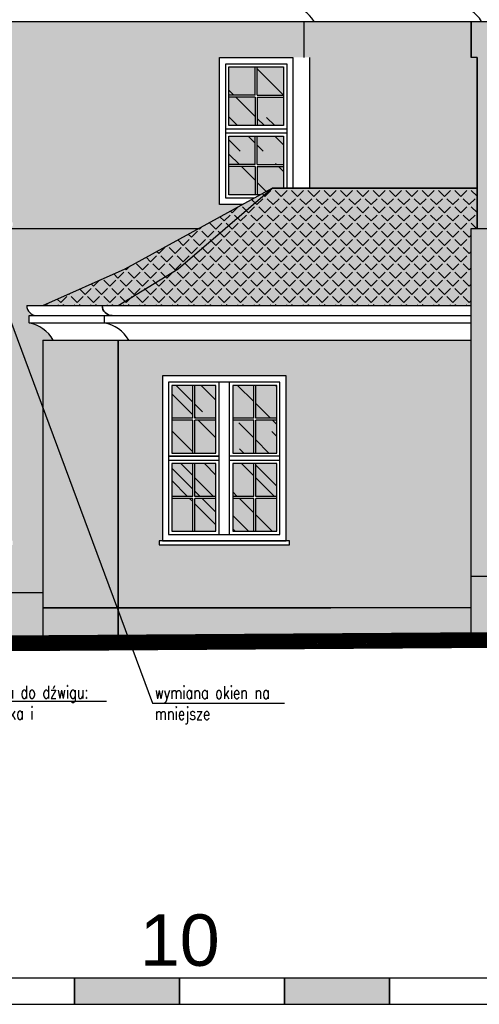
# Model space of a CAD drawing. Header units: millimetres. Extents: x -33628 to -373, y -3399 to 2697.
# Tile 86 of 99: x -23318 to -22880, y -1532 to -593. Entities that reach past the tile are written whole.
import ezdxf
from ezdxf import colors
from ezdxf.entities.mleader import LeaderData, LeaderLine
from ezdxf.math import Vec2, Vec3

# ---------------------------------------------------------------- set-up
doc = ezdxf.new("R2010")
doc.units = ezdxf.units.MM
doc.header["$LTSCALE"] = 0.2
doc.header["$MEASUREMENT"] = 0
doc.layers.add('-md-OPISY', color=7, linetype='Continuous', lineweight=40)
for name, color, linetype in [('1', 7, 'Continuous'), ('_MD-DACHÓWKA', 7, 'Continuous'), ('_md-elewacje', 7, 'Continuous'), ('_md-elewacje-obrysowe', 2, 'Continuous'), ('A-opis', 7, 'Continuous'), ('A-szkło', 154, 'Continuous'), ('A-teren', 7, 'Continuous')]:
    doc.layers.add(name, color=color, linetype=linetype)
for name, color, linetype, true_color in [('_md-cokół', 7, 'Continuous', 0xb90000), ('_md-dach czerwień', 7, 'Continuous', 0xff7c51), ('_md-kolor 1', 7, 'Continuous', 0xffd2a8), ('_md-kolor 2', 7, 'Continuous', 0xffc31e), ('_md-szyby tło', 7, 'Continuous', 0xd6f4fe)]:
    doc.layers.add(name, color=color, linetype=linetype, true_color=true_color)
doc.styles.add('Arch-Dim', font='romans.shx', dxfattribs={"width": 0.75})
doc.styles.add('MWH STANDARD', font='arial.ttf')
pattern_1 = [(315, (-3460.577, -1570.577), (113.13708, -42.42641), [750, -100, 250, -50]), (315, (-3395.877, -1599.92), (11.66726, 82.37794), [150, -16.5, 300, -37.5]), (315, (-3412.847, -1558.203), (207.53584, -160.159686), [400, -70, 200, -50])]

# ---------------------------------------------------------------- blocks, each defined once
blk = doc.blocks.new('_Dot')
at = {"color": 0, "linetype": 'ByBlock', "lineweight": -2}
blk.add_line((-0.5, 0), (-1, 0), dxfattribs=at)
at = {"color": 0, "linetype": 'ByBlock', "const_width": 0.5}
blk.add_lwpolyline([(-0.25, 0, 1), (0.25, 0, 1)], format="xyb", close=True, dxfattribs=at)

msp = doc.modelspace()

# ---------------------------------------------------------------- hatches: boundary and pattern name
at = {"layer": '1'}
h = msp.add_hatch(color=256, dxfattribs=at)
h.dxf.hatch_style = 1
h.paths.add_polyline_path([(-23265.53, -1506.51), (-23265.53, -1531.51), (-23165.53, -1531.51), (-23165.53, -1506.51)])
h = msp.add_hatch(color=256, dxfattribs=at)
h.dxf.hatch_style = 1
h.paths.add_polyline_path([(-23065.53, -1506.51), (-23065.53, -1531.51), (-22965.53, -1531.51), (-22965.53, -1506.51)])
at = {"layer": '_md-cokół'}
h = msp.add_hatch(color=256, dxfattribs=at)
h.dxf.hatch_style = 1
h.paths.add_polyline_path([(-22887.92, -1179.58), (-22887.92, -1153.79), (-22887.92, -1123.86), (-22418.48, -1123.86), (-22303.48, -1123.86), (-22133.18, -1123.86), (-22133.18, -1166.33), (-22136.18, -1166.33), (-22136.18, -1170.33), (-22015.18, -1170.33), (-22015.18, -1166.33), (-22018.18, -1166.33), (-22018.18, -1123.86), (-21827.6, -1123.86), (-21827.6, -1172.36)])
h.paths.add_polyline_path([(-23223.89, -1181.87), (-22887.92, -1179.58), (-22887.92, -1153.79), (-23223.89, -1153.79)])
h.paths.add_polyline_path([(-23295.79, -1182.36), (-23295.79, -1139.24), (-23448.88, -1139.24), (-23448.88, -1140.66), (-23438.88, -1143.66), (-23438.88, -1182.36)])
h.paths.add_polyline_path([(-23295.79, -1182.36), (-23223.89, -1181.87), (-23223.89, -1153.79), (-23295.79, -1153.79)])
at = {"layer": '_md-dach czerwień'}
h = msp.add_hatch(color=256, dxfattribs=at)
h.dxf.hatch_style = 1
h.paths.add_polyline_path([(-22910.18, -865.79), (-22910.18, -753.85), (-23077.21, -753.85), (-23167.05, -830.79), (-23223.89, -865.79)])
h.paths.add_polyline_path([(-23223.89, -865.79), (-23167.05, -830.79), (-23077.21, -753.85), (-23217.5, -830.79), (-23295.79, -865.79)])
h.paths.add_polyline_path([(-22887.92, -865.79), (-22887.92, -792.36), (-22882.25, -792.36), (-22882.25, -753.85), (-22910.18, -753.85), (-22910.18, -865.79)])
at = {"layer": '_MD-DACHÓWKA'}
h = msp.add_hatch(dxfattribs=at)
h.set_pattern_fill('ANGLE', color=256, scale=40, angle=45)
h.set_pattern_definition([(45, (32.454, -4946.51), (-7.7781746, 7.7781746), [8, -3]), (135, (32.454, -4946.51), (-7.7781746, -7.7781746), [8, -3])])
h.paths.add_polyline_path([(-22910.18, -865.79), (-22910.18, -753.85), (-23077.21, -753.85), (-23167.05, -830.79), (-23223.89, -865.79)])
h.paths.add_polyline_path([(-23223.89, -865.79), (-23167.05, -830.79), (-23077.21, -753.85), (-23217.5, -830.79), (-23295.79, -865.79)])
h.paths.add_polyline_path([(-22887.92, -865.79), (-22887.92, -792.36), (-22882.25, -792.36), (-22882.25, -753.85), (-22910.18, -753.85), (-22910.18, -865.79)])
at = {"layer": '_md-kolor 1'}
h = msp.add_hatch(color=256, dxfattribs=at)
h.dxf.hatch_style = 1
h.paths.add_polyline_path([(-23047.36, -595.14), (-23437.07, -595.14), (-23437.07, -629.36), (-23047.36, -629.36)])
h = msp.add_hatch(color=256, dxfattribs=at)
h.dxf.hatch_style = 1
h.paths.add_polyline_path([(-22887.92, -629.36), (-22110.61, -629.36), (-22110.61, -595.14), (-22887.92, -595.14)])
h.paths.add_polyline_path([(-22110.61, -629.36), (-21827.6, -629.36), (-21827.6, -595.14), (-21837.6, -595.14), (-22110.61, -595.14)])
h.paths.add_polyline_path([(-23047.36, -629.36), (-22910.18, -629.36), (-22910.18, -595.14), (-23047.36, -595.14)])
h.paths.add_polyline_path([(-22910.18, -629.36), (-22887.92, -629.36), (-22887.92, -595.14), (-22910.18, -595.14)])
h = msp.add_hatch(color=256, dxfattribs=at)
h.dxf.hatch_style = 1
h.paths.add_polyline_path([(-23437.07, -792.36), (-23147.42, -792.36), (-23217.5, -830.79), (-23295.79, -865.79), (-23311.13, -865.79, 0.414229), (-23301.56, -875.36), (-23308.92, -875.36), (-23308.92, -882.12, -0.203197), (-23285.79, -898.64), (-23295.79, -898.64), (-23295.79, -1139.24), (-23437.07, -1139.24), (-23437.07, -1093.86), (-23324.53, -1093.86), (-23324.53, -1089.86), (-23327.53, -1089.86), (-23327.53, -932.86), (-23437.07, -932.86)])
h = msp.add_hatch(color=256, dxfattribs=at)
h.dxf.hatch_style = 1
h.paths.add_polyline_path([(-22303.48, -1011.36), (-22303.48, -932.86), (-22303.48, -860.36), (-22300.48, -860.36), (-22300.48, -856.36), (-22303.48, -856.36), (-22303.48, -792.36), (-22133.18, -792.36), (-22133.18, -922.99), (-22136.18, -922.99), (-22136.18, -926.99), (-22015.18, -926.99), (-22015.18, -922.99), (-22018.18, -922.99), (-22018.18, -792.36), (-21827.6, -792.36), (-21827.6, -1011.36)])
h.paths.add_polyline_path([(-22887.92, -1011.36), (-22887.92, -792.36), (-22418.48, -792.36), (-22418.48, -856.36), (-22421.48, -856.36), (-22421.48, -860.36), (-22418.48, -860.36), (-22418.48, -932.86), (-22418.48, -1011.36), (-22721.62, -1011.36), (-22721.62, -932.86), (-22836.62, -932.86), (-22836.62, -1011.36)])
h.paths.add_polyline_path([(-22303.48, -1089.86), (-22300.48, -1089.86), (-22300.48, -1093.86), (-22303.48, -1093.86), (-22303.48, -1123.86), (-22133.18, -1123.86), (-22133.18, -1049.33), (-22018.18, -1049.33), (-22018.18, -1123.86), (-21827.6, -1123.86), (-21827.6, -1011.36), (-22303.48, -1011.36)])
h.paths.add_polyline_path([(-22887.92, -1011.36), (-22836.62, -1011.36), (-22836.62, -1089.86), (-22839.62, -1089.86), (-22839.62, -1093.86), (-22718.62, -1093.86), (-22718.62, -1089.86), (-22721.62, -1089.86), (-22721.62, -1011.36), (-22418.48, -1011.36), (-22418.48, -1089.86), (-22421.48, -1089.86), (-22421.48, -1093.86), (-22418.48, -1093.86), (-22418.48, -1123.86), (-22887.92, -1123.86)])
h = msp.add_hatch(color=256, dxfattribs=at)
h.dxf.hatch_style = 1
h.paths.add_polyline_path([(-23295.79, -898.64), (-23295.79, -1153.79), (-23223.89, -1153.79), (-23223.89, -898.64)])
h = msp.add_hatch(color=256, dxfattribs=at)
h.dxf.hatch_style = 1
h.paths.add_polyline_path([(-23223.89, -1011.36), (-23181.96, -1011.36), (-23181.96, -1089.86), (-23184.96, -1089.86), (-23184.96, -1093.86), (-23060.96, -1093.86), (-23060.96, -1089.86), (-23063.96, -1089.86), (-23063.96, -1011.36), (-22887.92, -1011.36), (-22887.92, -1153.79), (-23223.89, -1153.79)])
h.paths.add_polyline_path([(-23223.89, -1011.36), (-23223.89, -898.64), (-22887.92, -898.64), (-22887.92, -1011.36), (-23063.96, -1011.36), (-23063.96, -932.86), (-23181.96, -932.86), (-23181.96, -1011.36)])
at = {"layer": '_md-kolor 2'}
h = msp.add_hatch(color=256, dxfattribs=at)
h.dxf.hatch_style = 1
h.paths.add_polyline_path([(-22721.62, -687.23), (-21833.27, -687.23), (-21833.27, -629.36), (-22721.62, -629.36)])
h.paths.add_polyline_path([(-23327.53, -687.23), (-23127.53, -687.23), (-23127.53, -629.36), (-23327.53, -629.36)])
h.paths.add_polyline_path([(-23041.69, -753.85), (-22882.25, -753.85), (-22882.25, -687.23), (-23041.69, -687.23)])
h.paths.add_polyline_path([(-23041.69, -687.23), (-22882.25, -687.23), (-22882.25, -629.36), (-23041.69, -629.36)])
h.paths.add_polyline_path([(-22882.25, -687.23), (-22836.62, -687.23), (-22836.62, -629.36), (-22882.25, -629.36)])
h.paths.add_polyline_path([(-23324.53, -790.36), (-23324.53, -786.36), (-23327.53, -786.36), (-23327.53, -687.23), (-23127.53, -687.23), (-23127.53, -769.36), (-23105.48, -769.36), (-23147.42, -792.36), (-23437.07, -792.36), (-23437.07, -790.36)])
h = msp.add_hatch(color=256, dxfattribs=at)
h.dxf.hatch_style = 1
h.paths.add_polyline_path([(-22721.62, -629.36), (-22110.61, -629.36), (-22110.61, -753.85), (-22303.48, -753.85), (-22303.48, -699.36), (-22418.48, -699.36), (-22418.48, -753.85), (-22721.62, -753.85)])
h.paths.add_polyline_path([(-22110.61, -753.85), (-21833.27, -753.85), (-21833.27, -629.36), (-22110.61, -629.36)])
h.paths.add_polyline_path([(-22882.25, -753.85), (-22836.62, -753.85), (-22836.62, -786.36), (-22839.62, -786.36), (-22839.62, -790.36), (-22718.62, -790.36), (-22718.62, -786.36), (-22721.62, -786.36), (-22721.62, -753.85), (-22418.48, -753.85), (-22418.48, -792.36), (-22882.25, -792.36)])
h.paths.add_polyline_path([(-22110.61, -765.99), (-22018.18, -765.99), (-22018.18, -792.36), (-21833.27, -792.36), (-21833.27, -753.85), (-22110.61, -753.85)])
h.paths.add_polyline_path([(-22303.48, -792.36), (-22133.18, -792.36), (-22133.18, -765.99), (-22110.61, -765.99), (-22110.61, -753.85), (-22303.48, -753.85)])
h.paths.add_polyline_path([(-22882.25, -753.85), (-22836.62, -753.85), (-22836.62, -629.36), (-22882.25, -629.36)])
at = {"layer": '_md-szyby tło'}
h = msp.add_hatch(color=256, dxfattribs=at)
h.dxf.hatch_style = 1
h.paths.add_polyline_path([(-23093.53, -665.36), (-23093.53, -638.36), (-23118.53, -638.36), (-23118.53, -665.36)])
h.paths.add_polyline_path([(-23118.53, -694.36), (-23118.53, -667.36), (-23093.53, -667.36), (-23093.53, -694.36)])
h.paths.add_polyline_path([(-23066.53, -694.36), (-23066.53, -667.36), (-23091.53, -667.36), (-23091.53, -694.36)])
h.paths.add_polyline_path([(-23091.53, -731.36), (-23066.53, -731.36), (-23066.53, -704.36), (-23091.53, -704.36)])
h.paths.add_polyline_path([(-23093.53, -731.36), (-23093.53, -704.36), (-23118.53, -704.36), (-23118.53, -731.36)])
h.paths.add_polyline_path([(-23118.53, -760.36), (-23118.53, -733.36), (-23093.53, -733.36), (-23093.53, -760.36)])
h.paths.add_polyline_path([(-23077.21, -753.85), (-23066.53, -753.85), (-23066.53, -733.36), (-23091.53, -733.36), (-23091.53, -760.36), (-23089.07, -760.36)])
h.paths.add_polyline_path([(-23091.53, -665.36), (-23066.53, -665.36), (-23066.53, -638.36), (-23091.53, -638.36)])
h = msp.add_hatch(color=256, dxfattribs=at)
h.dxf.hatch_style = 1
h.paths.add_polyline_path([(-23172.96, -941.86), (-23172.96, -973.11), (-23152.96, -973.11), (-23152.96, -941.86)])
h.paths.add_polyline_path([(-23172.96, -1006.36), (-23152.96, -1006.36), (-23152.96, -975.11), (-23172.96, -975.11)])
h.paths.add_polyline_path([(-23130.96, -1006.36), (-23130.96, -975.11), (-23150.96, -975.11), (-23150.96, -1006.36)])
h.paths.add_polyline_path([(-23072.96, -1006.36), (-23072.96, -975.11), (-23092.96, -975.11), (-23092.96, -1006.36)])
h.paths.add_polyline_path([(-23114.96, -1006.36), (-23094.96, -1006.36), (-23094.96, -975.11), (-23114.96, -975.11)])
h.paths.add_polyline_path([(-23150.96, -973.11), (-23130.96, -973.11), (-23130.96, -941.86), (-23150.96, -941.86)])
h.paths.add_polyline_path([(-23114.96, -941.86), (-23114.96, -973.11), (-23094.96, -973.11), (-23094.96, -941.86)])
h.paths.add_polyline_path([(-23092.96, -973.11), (-23072.96, -973.11), (-23072.96, -941.86), (-23092.96, -941.86)])
h.paths.add_polyline_path([(-23114.96, -1016.36), (-23114.96, -1047.61), (-23094.96, -1047.61), (-23094.96, -1016.36)])
h.paths.add_polyline_path([(-23092.96, -1047.61), (-23072.96, -1047.61), (-23072.96, -1016.36), (-23092.96, -1016.36)])
h.paths.add_polyline_path([(-23114.96, -1080.86), (-23094.96, -1080.86), (-23094.96, -1049.61), (-23114.96, -1049.61)])
h.paths.add_polyline_path([(-23072.96, -1080.86), (-23072.96, -1049.61), (-23092.96, -1049.61), (-23092.96, -1080.86)])
h.paths.add_polyline_path([(-23150.96, -1047.61), (-23130.96, -1047.61), (-23130.96, -1016.36), (-23150.96, -1016.36)])
h.paths.add_polyline_path([(-23130.96, -1080.86), (-23130.96, -1049.61), (-23150.96, -1049.61), (-23150.96, -1080.86)])
h.paths.add_polyline_path([(-23172.96, -1080.86), (-23152.96, -1080.86), (-23152.96, -1049.61), (-23172.96, -1049.61)])
h.paths.add_polyline_path([(-23172.96, -1016.36), (-23172.96, -1047.61), (-23152.96, -1047.61), (-23152.96, -1016.36)])
at = {"layer": 'A-szkło', "transparency": 33554679}
h = msp.add_hatch(dxfattribs=at)
h.set_pattern_fill('AR-RROOF', color=256, scale=50, angle=315)
h.set_pattern_definition(pattern_1)
h.paths.add_polyline_path([(-23093.53, -665.36), (-23093.53, -638.36), (-23118.53, -638.36), (-23118.53, -665.36)])
h.paths.add_polyline_path([(-23118.53, -694.36), (-23118.53, -667.36), (-23093.53, -667.36), (-23093.53, -694.36)])
h.paths.add_polyline_path([(-23066.53, -694.36), (-23066.53, -667.36), (-23091.53, -667.36), (-23091.53, -694.36)])
h.paths.add_polyline_path([(-23091.53, -731.36), (-23066.53, -731.36), (-23066.53, -704.36), (-23091.53, -704.36)])
h.paths.add_polyline_path([(-23093.53, -731.36), (-23093.53, -704.36), (-23118.53, -704.36), (-23118.53, -731.36)])
h.paths.add_polyline_path([(-23118.53, -760.36), (-23118.53, -733.36), (-23093.53, -733.36), (-23093.53, -760.36)])
h.paths.add_polyline_path([(-23077.21, -753.85), (-23066.53, -753.85), (-23066.53, -733.36), (-23091.53, -733.36), (-23091.53, -760.36), (-23089.07, -760.36)])
h.paths.add_polyline_path([(-23091.53, -665.36), (-23066.53, -665.36), (-23066.53, -638.36), (-23091.53, -638.36)])
h = msp.add_hatch(dxfattribs=at)
h.set_pattern_fill('AR-RROOF', color=256, scale=50, angle=315)
h.set_pattern_definition(pattern_1)
h.paths.add_polyline_path([(-23172.96, -941.86), (-23172.96, -973.11), (-23152.96, -973.11), (-23152.96, -941.86)])
h.paths.add_polyline_path([(-23172.96, -1006.36), (-23152.96, -1006.36), (-23152.96, -975.11), (-23172.96, -975.11)])
h.paths.add_polyline_path([(-23130.96, -1006.36), (-23130.96, -975.11), (-23150.96, -975.11), (-23150.96, -1006.36)])
h.paths.add_polyline_path([(-23072.96, -1006.36), (-23072.96, -975.11), (-23092.96, -975.11), (-23092.96, -1006.36)])
h.paths.add_polyline_path([(-23114.96, -1006.36), (-23094.96, -1006.36), (-23094.96, -975.11), (-23114.96, -975.11)])
h.paths.add_polyline_path([(-23150.96, -973.11), (-23130.96, -973.11), (-23130.96, -941.86), (-23150.96, -941.86)])
h.paths.add_polyline_path([(-23114.96, -941.86), (-23114.96, -973.11), (-23094.96, -973.11), (-23094.96, -941.86)])
h.paths.add_polyline_path([(-23092.96, -973.11), (-23072.96, -973.11), (-23072.96, -941.86), (-23092.96, -941.86)])
h.paths.add_polyline_path([(-23114.96, -1016.36), (-23114.96, -1047.61), (-23094.96, -1047.61), (-23094.96, -1016.36)])
h.paths.add_polyline_path([(-23092.96, -1047.61), (-23072.96, -1047.61), (-23072.96, -1016.36), (-23092.96, -1016.36)])
h.paths.add_polyline_path([(-23114.96, -1080.86), (-23094.96, -1080.86), (-23094.96, -1049.61), (-23114.96, -1049.61)])
h.paths.add_polyline_path([(-23072.96, -1080.86), (-23072.96, -1049.61), (-23092.96, -1049.61), (-23092.96, -1080.86)])
h.paths.add_polyline_path([(-23150.96, -1047.61), (-23130.96, -1047.61), (-23130.96, -1016.36), (-23150.96, -1016.36)])
h.paths.add_polyline_path([(-23130.96, -1080.86), (-23130.96, -1049.61), (-23150.96, -1049.61), (-23150.96, -1080.86)])
h.paths.add_polyline_path([(-23172.96, -1080.86), (-23152.96, -1080.86), (-23152.96, -1049.61), (-23172.96, -1049.61)])
h.paths.add_polyline_path([(-23172.96, -1016.36), (-23172.96, -1047.61), (-23152.96, -1047.61), (-23152.96, -1016.36)])

# ---------------------------------------------------------------- linework, layer by layer
at = {"layer": '1'}
msp.add_line((-24165.53, -1531.51), (-22165.53, -1531.51), dxfattribs=at)
for points in [[(-23365.53, -1531.51), (-23265.53, -1531.51), (-23265.53, -1506.51), (-23365.53, -1506.51), (-23365.53, -1531.51)], [(-23265.53, -1531.51), (-23165.53, -1531.51), (-23165.53, -1506.51), (-23265.53, -1506.51), (-23265.53, -1531.51)], [(-23165.53, -1531.51), (-23065.53, -1531.51), (-23065.53, -1506.51), (-23165.53, -1506.51), (-23165.53, -1531.51)], [(-23065.53, -1531.51), (-22965.53, -1531.51), (-22965.53, -1506.51), (-23065.53, -1506.51), (-23065.53, -1531.51)], [(-22965.53, -1531.51), (-22865.53, -1531.51), (-22865.53, -1506.51), (-22965.53, -1506.51), (-22965.53, -1531.51)]]:
    msp.add_lwpolyline(points, dxfattribs=at)
at = {"layer": '_md-elewacje'}
for p, q in [((-24170.53, -595.14), (-21837.6, -595.14)), ((-23047.36, -595.14), (-23047.36, -629.36)), ((-22887.92, -595.14), (-22887.92, -629.36)), ((-23041.69, -629.36), (-23041.69, -753.85)), ((-22882.25, -629.36), (-22882.25, -792.36)), ((-23093.53, -665.36), (-23093.53, -638.36)), ((-23091.53, -665.36), (-23091.53, -638.36)), ((-23093.53, -665.36), (-23118.53, -665.36)), ((-23091.53, -665.36), (-23066.53, -665.36)), ((-23093.53, -667.36), (-23118.53, -667.36)), ((-23093.53, -667.36), (-23093.53, -694.36)), ((-23091.53, -667.36), (-23091.53, -694.36)), ((-23091.53, -667.36), (-23066.53, -667.36)), ((-23121.53, -697.36), (-23063.53, -697.36)), ((-23121.53, -701.36), (-23063.53, -701.36)), ((-23093.53, -731.36), (-23093.53, -704.36)), ((-23091.53, -731.36), (-23091.53, -704.36)), ((-23093.53, -731.36), (-23118.53, -731.36)), ((-23091.53, -731.36), (-23066.53, -731.36)), ((-23093.53, -733.36), (-23118.53, -733.36)), ((-23093.53, -733.36), (-23093.53, -760.36)), ((-23091.53, -733.36), (-23091.53, -760.36)), ((-23091.53, -733.36), (-23066.53, -733.36)), ((-23217.5, -830.79), (-23077.21, -753.85)), ((-23167.05, -830.79), (-23077.21, -753.85)), ((-22882.25, -753.85), (-23077.21, -753.85)), ((-23437.07, -792.36), (-23152.4, -792.36)), ((-23437.07, -792.36), (-23147.42, -792.36)), ((-22887.92, -792.36), (-22418.48, -792.36)), ((-22887.92, -1182.36), (-22887.92, -792.36)), ((-23295.79, -865.79), (-23217.5, -830.79)), ((-23223.89, -865.79), (-23167.05, -830.79)), ((-23311.13, -865.79), (-22887.92, -865.79)), ((-23308.92, -882.12), (-23308.92, -875.36)), ((-23308.92, -875.36), (-22887.92, -875.36)), ((-23237.02, -882.12), (-23237.02, -875.36)), ((-23308.92, -882.12), (-22887.92, -882.12)), ((-23295.79, -898.64), (-23295.79, -1182.36)), ((-23295.79, -898.64), (-22887.92, -898.64)), ((-23223.89, -898.64), (-23223.89, -1182.36)), ((-23152.96, -973.11), (-23152.96, -941.86)), ((-23150.96, -973.11), (-23150.96, -941.86)), ((-23127.96, -1083.86), (-23127.96, -938.86)), ((-23117.96, -1083.86), (-23117.96, -938.86)), ((-23094.96, -973.11), (-23094.96, -941.86)), ((-23092.96, -973.11), (-23092.96, -941.86)), ((-23152.96, -973.11), (-23172.96, -973.11)), ((-23152.96, -975.11), (-23172.96, -975.11)), ((-23152.96, -1006.36), (-23152.96, -975.11)), ((-23130.96, -973.11), (-23150.96, -973.11)), ((-23150.96, -1006.36), (-23150.96, -975.11)), ((-23130.96, -975.11), (-23150.96, -975.11)), ((-23094.96, -973.11), (-23114.96, -973.11)), ((-23094.96, -975.11), (-23114.96, -975.11)), ((-23094.96, -1006.36), (-23094.96, -975.11)), ((-23072.96, -973.11), (-23092.96, -973.11)), ((-23092.96, -1006.36), (-23092.96, -975.11)), ((-23072.96, -975.11), (-23092.96, -975.11)), ((-23127.96, -1009.36), (-23175.96, -1009.36)), ((-23069.96, -1009.36), (-23117.96, -1009.36)), ((-23127.96, -1013.36), (-23175.96, -1013.36)), ((-23152.96, -1047.61), (-23152.96, -1016.36)), ((-23150.96, -1047.61), (-23150.96, -1016.36)), ((-23069.96, -1013.36), (-23117.96, -1013.36)), ((-23094.96, -1047.61), (-23094.96, -1016.36)), ((-23092.96, -1047.61), (-23092.96, -1016.36)), ((-23152.96, -1047.61), (-23172.96, -1047.61)), ((-23152.96, -1049.61), (-23172.96, -1049.61)), ((-23152.96, -1080.86), (-23152.96, -1049.61)), ((-23130.96, -1047.61), (-23150.96, -1047.61)), ((-23150.96, -1080.86), (-23150.96, -1049.61)), ((-23130.96, -1049.61), (-23150.96, -1049.61)), ((-23094.96, -1047.61), (-23114.96, -1047.61)), ((-23094.96, -1049.61), (-23114.96, -1049.61)), ((-23094.96, -1080.86), (-23094.96, -1049.61)), ((-23072.96, -1047.61), (-23092.96, -1047.61)), ((-23092.96, -1080.86), (-23092.96, -1049.61)), ((-23072.96, -1049.61), (-23092.96, -1049.61)), ((-22133.18, -1123.86), (-22887.92, -1123.86)), ((-23580.59, -1139.24), (-23295.79, -1139.24)), ((-23295.79, -1153.79), (-23021.53, -1153.79)), ((-22887.92, -1153.79), (-23295.79, -1153.79))]:
    msp.add_line(p, q, dxfattribs=at)
for points in [[(-23105.48, -769.36), (-23127.53, -769.36), (-23127.53, -629.36), (-23057.53, -629.36), (-23057.53, -753.85)], [(-23094.54, -763.36), (-23121.53, -763.36), (-23121.53, -635.36), (-23063.53, -635.36), (-23063.53, -753.85)], [(-23094.54, -763.36), (-23121.53, -763.36), (-23121.53, -701.36), (-23063.53, -701.36), (-23063.53, -753.85)], [(-23089.07, -760.36), (-23118.53, -760.36), (-23118.53, -704.36), (-23066.53, -704.36), (-23066.53, -753.85)]]:
    msp.add_lwpolyline(points, dxfattribs=at)
for points in [[(-23118.53, -638.36), (-23066.53, -638.36), (-23066.53, -694.36), (-23118.53, -694.36)], [(-23181.96, -1089.86), (-23063.96, -1089.86), (-23063.96, -932.86), (-23181.96, -932.86)], [(-23175.96, -1083.86), (-23069.96, -1083.86), (-23069.96, -938.86), (-23175.96, -938.86)], [(-23175.96, -1009.36), (-23127.96, -1009.36), (-23127.96, -938.86), (-23175.96, -938.86)], [(-23172.96, -1006.36), (-23130.96, -1006.36), (-23130.96, -941.86), (-23172.96, -941.86)], [(-23114.96, -1006.36), (-23072.96, -1006.36), (-23072.96, -941.86), (-23114.96, -941.86)], [(-23172.96, -1080.86), (-23130.96, -1080.86), (-23130.96, -1016.36), (-23172.96, -1016.36)], [(-23114.96, -1080.86), (-23072.96, -1080.86), (-23072.96, -1016.36), (-23114.96, -1016.36)], [(-23184.96, -1093.86), (-23060.96, -1093.86), (-23060.96, -1089.86), (-23184.96, -1089.86)]]:
    msp.add_lwpolyline(points, close=True, dxfattribs=at)
for centre, radius, start, end in [((-23068.4, -614.16), 36.4, 31.49637, 77.44013), ((-22908.96, -614.16), 36.4, 31.49637, 77.44013), ((-23301.56, -865.79), 9.57, 179.99691, 270), ((-23229.66, -865.79), 9.57, 179.99691, 270), ((-23316.83, -917.66), 36.4, 31.49637, 77.44013), ((-23244.93, -917.66), 36.4, 31.49637, 77.44013)]:
    msp.add_arc(centre, radius, start, end, dxfattribs=at)
at = {"layer": '_md-elewacje-obrysowe'}
for p, q in [((-24160.53, -595.14), (-22887.92, -595.14)), ((-23213.89, -898.64), (-22887.92, -898.64))]:
    msp.add_line(p, q, dxfattribs=at)
for points in [[(-22887.92, -1182.36), (-22887.92, -792.36), (-22882.25, -792.36), (-22882.25, -629.36), (-22887.92, -629.36), (-22887.92, -595.14), (-22877.92, -595.14, 0.203197), (-22901.05, -578.62), (-22901.05, -571.86), (-22893.69, -571.86, -0.414229), (-22903.26, -562.29), (-22887.92, -562.29), (-22838.14, -527.29)], [(-23223.89, -1182.36), (-23223.89, -898.64), (-23213.89, -898.64, 0.203197), (-23237.02, -882.12), (-23237.02, -875.36), (-23229.66, -875.36, -0.414229), (-23239.23, -865.79), (-23223.89, -865.79), (-23167.05, -830.79), (-23077.21, -753.85), (-22882.25, -753.85)]]:
    msp.add_lwpolyline(points, format="xyb", dxfattribs=at)
at = {"layer": 'A-teren', "const_width": 5}
for points in [[(-24778.46, -1182.36), (-23295.79, -1182.36), (-21827.6, -1172.36), (-21827.6, -1123.86), (-21647.95, -1123.86)], [(-24778.46, -1187.36), (-23295.77, -1187.36), (-21822.6, -1177.32), (-21822.6, -1128.86), (-21647.95, -1128.86)], [(-24778.46, -1192.36), (-23295.76, -1192.36), (-21817.6, -1182.29), (-21817.6, -1133.86), (-21647.95, -1133.86)]]:
    msp.add_lwpolyline(points, dxfattribs=at)

# ---------------------------------------------------------------- texts
at = {"layer": '-md-OPISY', "style": 'MWH STANDARD'}
msp.add_text('10', height=49, dxfattribs=at).set_placement((-23203.47, -1494.85))

# ---------------------------------------------------------------- leaders
at = {"layer": 'A-opis'}
ml = msp.add_multileader_mtext('Standard', dxfattribs=at)
ml.set_content('\\pxt4;wymiana okien na mniejsze', color=256, style='Arch-Dim')
ml.set_leader_properties(color=30)
ml.set_arrow_properties(name='DOT')
ml.build(insert=Vec2(0, 0))
ml.multileader.update_dxf_attribs({"text_left_attachment_type": 6, "text_right_attachment_type": 6, "dogleg_length": 2, "arrow_head_size": 5})
ctx = ml.context
ctx.base_point, ctx.char_height, ctx.arrow_head_size, ctx.landing_gap_size, ctx.plane_origin, ctx.plane_y_axis = Vec3(-23091.39, -1244.45), 12, 5, 0.2, Vec3(-24604.13, 2856.13), Vec3(0, -1)
ctx.left_attachment, ctx.right_attachment = 6, 6
notes = []
notes.append((ctx, [(0, (1, 1, 0), (-23191.35, -1244.45), (1, 0), 2, [(0, [(-23363.3, -1031.98), (-23382.24, -730.63)], 0, [])])]))
ctx.mtext.insert, ctx.mtext.width = Vec3(-23189.15, -1228.49), 122.2028
ml = msp.add_multileader_mtext('Standard', dxfattribs=at)
ml.set_content('\\pxql,t4;osłona wejścia do dźwigu: szklana ścianka i zadaszenie', color=256, style='Arch-Dim')
ml.set_leader_properties(color=30)
ml.set_arrow_properties(name='DOT')
ml.build(insert=Vec2(0, 0))
ml.multileader.update_dxf_attribs({"text_left_attachment_type": 6, "text_right_attachment_type": 6, "dogleg_length": 2, "arrow_head_size": 5})
ctx = ml.context
ctx.base_point, ctx.char_height, ctx.arrow_head_size, ctx.landing_gap_size, ctx.plane_origin, ctx.plane_x_axis, ctx.plane_y_axis = Vec3(-23410.13, -1242.57), 12, 5, 0.2, Vec3(-22798.14, 2942.52), Vec3(-1, 0), Vec3(0, -1)
ctx.left_attachment, ctx.right_attachment = 6, 6
notes.append((ctx, [(0, (1, 1, 0), (-23412.13, -1242.57), (1, 0), 2, [(1, [(-23695.97, -1039.07), (-23563.17, -942.23), (-23427.37, -1037.13)], 0, [])])]))
ctx.mtext.insert, ctx.mtext.width = Vec3(-23409.93, -1228.17), 172.914
for ctx, leaders in notes:
    for number, flags, end, landing, length, lines in leaders:
        leader = LeaderData()
        leader.index, (leader.has_last_leader_line, leader.has_dogleg_vector, leader.attachment_direction) = number, flags
        leader.last_leader_point, leader.dogleg_vector, leader.dogleg_length = Vec3(end), Vec3(landing), length
        for number, points, colour, breaks in lines:
            line = LeaderLine()
            line.index, line.vertices, line.color, line.breaks = number, Vec3.list(points), colors.encode_raw_color(colour), breaks
            leader.lines.append(line)
        ctx.leaders.append(leader)

doc.saveas('drawing.dxf')
